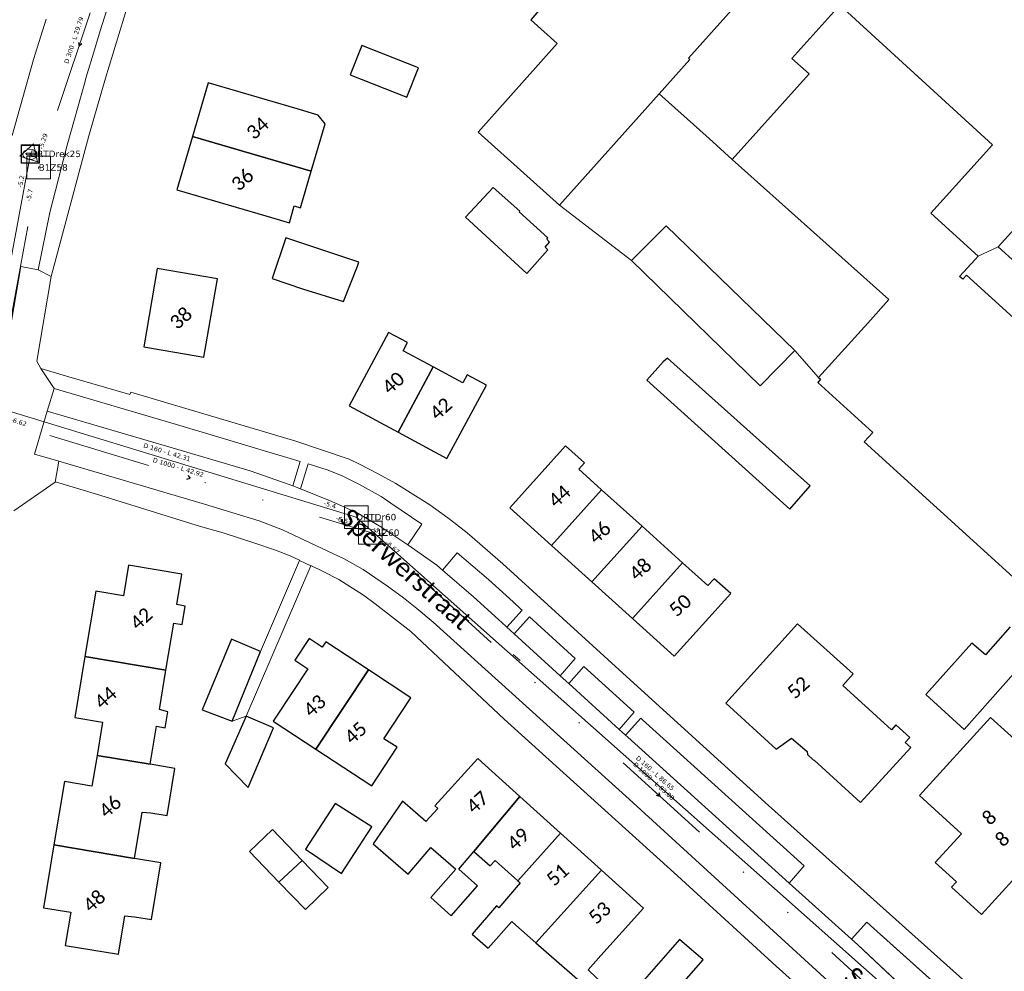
# Model space of a CAD drawing. Header units: metres. Extents: x 113074 to 114313, y 482627 to 483855.
# Tile 43 of 78: x 113595 to 113702, y 483092 to 483195. Entities that reach past the tile are written whole.
import ezdxf
from ezdxf.enums import TextEntityAlignment as Align

# ---------------------------------------------------------------- set-up
doc = ezdxf.new("R2010")
doc.units = ezdxf.units.M
doc.header["$MEASUREMENT"] = 0
doc.linetypes.add('DGN Style 2', pattern=[50.429501, 30.257701, -20.1718])
doc.linetypes.add('DGN Style 6', pattern=[30.473618, 0.016022, -6.408752, 11.215317, -6.408752, 0.016022, -6.408752])
for name, color, linetype, lineweight in [('BGT-Lijnen - BTD Groenvoorziening  gras- en kruidachtigen (v)', 94, 'Continuous', 13), ('BGT-Lijnen - Huisnummer overig (t)', 252, 'Continuous', 13), ('BGT-Lijnen - IMKL   Bijzondere knoop (p)', 252, 'Continuous', 13), ('BGT-Lijnen - ORL Straatnaam (t)', 7, 'Continuous', 13), ('BGT-Lijnen - OTD Open verharding (v)', 7, 'Continuous', 13), ('BGT-Lijnen - PND grondvlak pand (v_mv)', 1, 'Continuous', 13), ('BGT-Lijnen - WGD Rijbaan - Lokale weg (v)', 7, 'Continuous', 13), ('BGT-Lijnen - WGD Rijbaan - Lokale weg verkeersdrempel (v)', 7, 'Continuous', 13), ('BGT-Lijnen - WGD Voetpad (v)', 7, 'Continuous', 13), ('BGT-Lijnen - XXX Brandgang OTD (v)', 7, 'Continuous', 13), ('Riolering - BOBs', 7, 'Continuous', 13), ('Riolering - Drainage', 254, 'Continuous', 13), ('Riolering - Gemengd riool', 7, 'Continuous', 13), ('Riolering - KNOOP_NUMMER', 7, 'Continuous', 13), ('Riolering - KNOOP_RIOOLPUT', 7, 'Continuous', 13), ('Riolering - Leidingtekst', 7, 'Continuous', 13), ('Riolering - Level 63', 7, 'Continuous', 13), ('Riolering - RIO-KNP', 4, 'Continuous', 13), ('Riolering - Stroomrichting', 7, 'Continuous', 13)]:
    doc.layers.add(name, color=color, linetype=linetype, lineweight=lineweight)
doc.styles.add('Style-Calibri', font='calibri.ttf')
doc.styles.add('Style-Verdana', font='verdana.ttf')

# ---------------------------------------------------------------- blocks, each defined once
blk = doc.blocks.new('IMKL Bijzondere knoop')
at = {"layer": 'BGT-Lijnen - IMKL   Bijzondere knoop (p)', "linetype": 'Continuous', "lineweight": 13}
for p, q in [((-39, 8), (39, 8)), ((-39, -9), (39, -9))]:
    blk.add_line(p, q, dxfattribs=at)
blk.add_arc((-40, -1), 8.3, 79.3818, 280.6182, dxfattribs=at)
at = {"layer": 'BGT-Lijnen - IMKL   Bijzondere knoop (p)', "linetype": 'Continuous', "lineweight": 13, "extrusion": (0, 0, -1)}
blk.add_arc((-41, -1), 8.42, 75.8538, 284.1462, dxfattribs=at)
at = {"layer": 'BGT-Lijnen - IMKL   Bijzondere knoop (p)', "linetype": 'Continuous', "lineweight": 13}
blk.add_ellipse((-4, -5), major_axis=(-79.3, -0.2), ratio=0.699465, dxfattribs=at)
for points in [[(-101, 98), (99, 98), (99, -102), (-101, -102)], [(-95, 92), (92, 92), (92, -96), (-95, -96)]]:
    blk.add_3dface(points, dxfattribs=at)
blk = doc.blocks.new('CDE bijzonder')
at = {"layer": 'Riolering - RIO-KNP', "color": 172}
for p, q in [((-1.14, -0.26), (0.34, 1.08)), ((0.34, 1.08), (0.76, -0.88)), ((0.76, -0.88), (-1.14, -0.26))]:
    blk.add_line(p, q, dxfattribs=at)
blk.add_3dface([(-1.14, -0.26), (0.34, 1.08), (0.76, -0.88)], dxfattribs=at)
blk = doc.blocks.new('rioput')
at = {"layer": 'Riolering - Level 63', "linetype": 'Continuous', "lineweight": 13}
blk.add_3dface([(-1.29, 1.24), (1.29, 1.24), (1.29, -1.24), (-1.29, -1.24)], dxfattribs=at)

msp = doc.modelspace()

# ---------------------------------------------------------------- linework, layer by layer
at = {"layer": 'BGT-Lijnen - BTD Groenvoorziening  gras- en kruidachtigen (v)', "linetype": 'DGN Style 2', "lineweight": 13, "flags": 128}
for points in [[(113594.4, 483182.81), (113596.74, 483191.07), (113598.09, 483195.45)], [(113612.25, 483151.42), (113598.96, 483155.33), (113598.21, 483152.87)], [(113598.21, 483152.87), (113598.21, 483152.85), (113611.78, 483148.87)], [(113625.72, 483147.39), (113612.25, 483151.42)], [(113611.78, 483148.87), (113620.27, 483146.36), (113624.52, 483144.91)], [(113624.52, 483144.91), (113624.89, 483144.76), (113625.72, 483147.39)], [(113628.74, 483146.45), (113626.58, 483147.15), (113625.74, 483144.42)], [(113632.15, 483144.91), (113630.27, 483145.85), (113628.74, 483146.45)], [(113635.56, 483142.88), (113634.5, 483143.58), (113632.15, 483144.91)], [(113625.74, 483144.42), (113629.15, 483143.03), (113631.9, 483141.82)], [(113637.41, 483138.35), (113638.92, 483140.6), (113635.56, 483142.88)], [(113631.9, 483141.82), (113634.47, 483140.29), (113637.41, 483138.35)], [(113646.19, 483134.56), (113642.78, 483137.48), (113641.18, 483135.59)], [(113641.18, 483135.59), (113644.54, 483132.7), (113647.25, 483130.23)], [(113649.69, 483131.36), (113648.85, 483132.13), (113646.19, 483134.56)], [(113648.18, 483129.39), (113649.85, 483131.22), (113649.69, 483131.36)], [(113647.25, 483130.23), (113648.06, 483129.49), (113648.18, 483129.39)], [(113650.62, 483130.52), (113648.95, 483128.68), (113653.97, 483124.1)], [(113653.97, 483124.1), (113655.6, 483125.97), (113650.62, 483130.52)], [(113656.52, 483125.13), (113654.89, 483123.26), (113660.36, 483118.28)], [(113660.36, 483118.28), (113662, 483120.14), (113656.52, 483125.13)], [(113662.92, 483119.31), (113662.72, 483119.49), (113661.05, 483117.65)], [(113678.84, 483101.59), (113680.47, 483103.46), (113662.92, 483119.31)], [(113661.05, 483117.65), (113661.3, 483117.43), (113678.84, 483101.59)], [(113688.06, 483096.65), (113687.29, 483097.35), (113685.63, 483095.5)], [(113700.67, 483085.35), (113688.06, 483096.65)], [(113685.63, 483095.5), (113686.33, 483094.87), (113698.61, 483083.36)]]:
    msp.add_lwpolyline(points, dxfattribs=at)
at = {"layer": 'BGT-Lijnen - ORL Straatnaam (t)', "linetype": 'Continuous', "lineweight": 13, "flags": 128}
msp.add_lwpolyline([(113648.85, 483126.43), (113649.6, 483125.76)], dxfattribs=at)
at = {"layer": 'BGT-Lijnen - OTD Open verharding (v)', "linetype": 'Continuous', "lineweight": 13, "flags": 128}
for points in [[(113668.09, 483208.65), (113676.64, 483200.98), (113667.91, 483191.22)], [(113679.15, 483191.19), (113684.34, 483196.98), (113700.96, 483181.79)], [(113667.91, 483191.22), (113668.07, 483191.07), (113664.73, 483187.33)], [(113672.67, 483180.21), (113681.01, 483189.52), (113679.15, 483191.19)], [(113664.73, 483187.33), (113653.9, 483175.23), (113661.73, 483169.22)], [(113664.73, 483187.33), (113670.14, 483182.48), (113672.67, 483180.21)], [(113672.67, 483180.21), (113670.14, 483182.48), (113664.73, 483187.33)], [(113699.39, 483169.72), (113701.57, 483170.71), (113712.36, 483182.59)], [(113700.96, 483181.79), (113694.25, 483174.39), (113699.39, 483169.72)], [(113689.67, 483164.98), (113672.67, 483180.21)], [(113661.73, 483169.22), (113664.19, 483171.7), (113665.48, 483173)], [(113665.48, 483173), (113679.46, 483159.45), (113682.04, 483156.52)], [(113709.23, 483163.76), (113701.57, 483170.71), (113699.39, 483169.72)], [(113699.39, 483169.72), (113699.06, 483169.35), (113697.38, 483167.49)], [(113697.38, 483167.49), (113697.74, 483167.19), (113698.13, 483167.63)], [(113698.13, 483167.63), (113716.59, 483150.88), (113720.1, 483154.74)], [(113682.04, 483156.52), (113687.39, 483162.42), (113689.67, 483164.98)]]:
    msp.add_lwpolyline(points, dxfattribs=at)
at = {"layer": 'BGT-Lijnen - PND grondvlak pand (v_mv)', "linetype": 'Continuous', "lineweight": 25, "flags": 128}
for points in [[(113659.01, 483205.03), (113650.77, 483195.38), (113653.65, 483192.8)], [(113668.07, 483191.07), (113667.91, 483191.22), (113676.64, 483200.98)], [(113700.96, 483181.79), (113684.34, 483196.98), (113679.15, 483191.19)], [(113638.57, 483190.17), (113632.4, 483192.59), (113631.14, 483189.42)], [(113653.65, 483192.8), (113645.04, 483183.17), (113653.9, 483175.23)], [(113653.9, 483175.23), (113664.73, 483187.33), (113668.07, 483191.07)], [(113679.15, 483191.19), (113681.01, 483189.52), (113672.67, 483180.21)], [(113631.14, 483189.42), (113637.31, 483186.98), (113638.57, 483190.17)], [(113625.38, 483185.7), (113615.71, 483188.53), (113614.01, 483182.72)], [(113628.41, 483184.1), (113627.65, 483185.04), (113625.38, 483185.7)], [(113614.01, 483182.72), (113626.91, 483178.95), (113628.41, 483184.1)], [(113626.91, 483178.95), (113614.01, 483182.72), (113612.31, 483176.91)], [(113712.36, 483182.59), (113701.57, 483170.71), (113709.23, 483163.76)], [(113699.39, 483169.72), (113694.25, 483174.39), (113700.96, 483181.79)], [(113672.67, 483180.21), (113689.67, 483164.98), (113687.39, 483162.42)], [(113625.74, 483174.97), (113626.91, 483178.95)], [(113612.31, 483176.91), (113621.98, 483174.09), (113624.54, 483173.34)], [(113649.59, 483174.61), (113646.68, 483177.17), (113643.67, 483173.94)], [(113624.54, 483173.34), (113625.07, 483175.16), (113625.74, 483174.97)], [(113643.67, 483173.94), (113650.35, 483167.82), (113652.63, 483170.38)], [(113652.61, 483171.69), (113649.51, 483174.51), (113649.59, 483174.61)], [(113665.48, 483173), (113664.19, 483171.7)], [(113675.71, 483155.6), (113679.46, 483159.45), (113665.48, 483173)], [(113624.16, 483171.69), (113622.68, 483167.26), (113625.97, 483166.16)], [(113631.93, 483168.62), (113632.07, 483169.04), (113624.16, 483171.69)], [(113652.8, 483171.21), (113652.5, 483171.54), (113652.61, 483171.69)], [(113664.19, 483171.7), (113661.73, 483169.22), (113675.71, 483155.6)], [(113652.63, 483170.38), (113652.34, 483170.67), (113652.8, 483171.21)], [(113697.38, 483167.49), (113699.06, 483169.35), (113699.39, 483169.72)], [(113616.71, 483167.23), (113610.17, 483168.35), (113608.71, 483159.86)], [(113625.97, 483166.16), (113630.41, 483164.78), (113631.93, 483168.62)], [(113697.74, 483167.19), (113697.38, 483167.49)], [(113716.59, 483150.88), (113698.13, 483167.63), (113697.74, 483167.19)], [(113608.71, 483159.86), (113615.24, 483158.73), (113616.71, 483167.23)], [(113687.39, 483162.42), (113682.04, 483156.52), (113682.27, 483156.32)], [(113637.38, 483160.31), (113635.32, 483161.42), (113631.03, 483153.45)], [(113640.16, 483157.69), (113636.91, 483159.43), (113637.38, 483160.31)], [(113631.03, 483153.45), (113636.34, 483150.59), (113640.16, 483157.69)], [(113640.16, 483157.69), (113636.34, 483150.59), (113641.65, 483147.73)], [(113643.87, 483156.81), (113643.4, 483155.94), (113640.16, 483157.69)], [(113665.16, 483158.22), (113663.37, 483156.24), (113678.93, 483142.22)], [(113665.61, 483158.63), (113665.16, 483158.22)], [(113678.93, 483142.22), (113681.12, 483144.73), (113665.61, 483158.63)], [(113641.65, 483147.73), (113645.94, 483155.7), (113643.87, 483156.81)], [(113682.27, 483156.32), (113681.96, 483155.99), (113687.94, 483150.56)], [(113687.94, 483150.56), (113687, 483149.52), (113712.3, 483126.56)], [(113656.62, 483147.24), (113654.55, 483149.1), (113648.48, 483142.37)], [(113658.47, 483144.31), (113655.99, 483146.55), (113656.62, 483147.24)], [(113648.48, 483142.37), (113653.02, 483138.27), (113658.47, 483144.31)], [(113662.87, 483140.35), (113658.47, 483144.31), (113653.02, 483138.27)], [(113653.02, 483138.27), (113657.42, 483134.31), (113662.87, 483140.35)], [(113667.26, 483136.38), (113662.87, 483140.35), (113657.42, 483134.31)], [(113657.42, 483134.31), (113661.81, 483130.34), (113667.26, 483136.38)], [(113667.26, 483136.38), (113661.81, 483130.34), (113666.35, 483126.24)], [(113670.71, 483134.66), (113670.01, 483133.9), (113667.26, 483136.38)], [(113607.04, 483136.12), (113606.49, 483132.8), (113603.51, 483133.3)], [(113612.31, 483131.85), (113612.85, 483135.15), (113607.04, 483136.12)], [(113666.35, 483126.24), (113672.5, 483133.05), (113670.71, 483134.66)], [(113603.51, 483133.3), (113602.32, 483126.19), (113611.12, 483124.72)], [(113612.87, 483129.67), (113613.22, 483131.67), (113612.31, 483131.85)], [(113611.12, 483124.72), (113611.96, 483129.81), (113612.87, 483129.67)], [(113679.76, 483129.76), (113671.95, 483121.12), (113677.43, 483116.12)], [(113684.68, 483123.07), (113685.8, 483124.33), (113679.76, 483129.76)], [(113702.86, 483129.41), (113700.18, 483126.37), (113698.71, 483127.64)], [(113621.41, 483126.73), (113618.23, 483128.08), (113615.05, 483120.42)], [(113628.11, 483127.2), (113626.68, 483128.15), (113625.12, 483125.79)], [(113633.12, 483124.76), (113628.51, 483127.81), (113628.11, 483127.2)], [(113615.05, 483120.42), (113618.3, 483119.17), (113621.41, 483126.73)], [(113698.71, 483127.64), (113693.7, 483122.09), (113697.88, 483118.28)], [(113611.12, 483124.72), (113602.32, 483126.19), (113601.22, 483119.56)], [(113625.12, 483125.79), (113626.53, 483124.86), (113623.05, 483119.61)], [(113611.34, 483120.19), (113610.4, 483120.45), (113611.12, 483124.72)], [(113627.4, 483116.14), (113633.12, 483124.76)], [(113633.12, 483124.76), (113627.4, 483116.14), (113633.51, 483112.14)], [(113634.79, 483117.25), (113637.74, 483121.7), (113633.12, 483124.76)], [(113697.88, 483118.28), (113703.24, 483124.33)], [(113690.46, 483118.78), (113689.97, 483118.23), (113684.68, 483123.07)], [(113610.1, 483118.65), (113611.05, 483118.45), (113611.34, 483120.19)], [(113601.22, 483119.56), (113604.23, 483119.05), (113603.63, 483115.46)], [(113619.84, 483119.71), (113617.55, 483114.54), (113620.06, 483111.97)], [(113620.06, 483111.97), (113622.82, 483118.47), (113619.84, 483119.71)], [(113623.05, 483119.61), (113622.76, 483119.17), (113627.4, 483116.14)], [(113704.5, 483116.16), (113700.74, 483119.58), (113693.01, 483111.11)], [(113603.63, 483115.46), (113609.41, 483114.5), (113610.1, 483118.65)], [(113691.47, 483116.86), (113691.96, 483117.4), (113690.46, 483118.78)], [(113633.51, 483112.14), (113636.23, 483116.34), (113634.79, 483117.25)], [(113677.43, 483116.12), (113679.12, 483117.34), (113680.81, 483115.87)], [(113686.61, 483110.33), (113692.06, 483116.32), (113691.47, 483116.86)], [(113609.41, 483114.5), (113603.63, 483115.46), (113603.07, 483112.13)], [(113649.58, 483110.99), (113645, 483115.12), (113640.35, 483109.97)], [(113680.81, 483115.87), (113680.83, 483115.56), (113681.45, 483114.99)], [(113681.45, 483114.99), (113681.55, 483114.93), (113686.61, 483110.33)], [(113611.25, 483108.92), (113612.1, 483114.05), (113609.41, 483114.5)], [(113603.07, 483112.13), (113600.09, 483112.62), (113598.94, 483105.73)], [(113654.01, 483106.99), (113649.58, 483110.99), (113644.59, 483105.03)], [(113644.59, 483105.03), (113649.58, 483110.99)], [(113693.01, 483111.11), (113697.57, 483106.95), (113694.72, 483103.82)], [(113633.5, 483107.69), (113629.52, 483110.22), (113626.3, 483105.28)], [(113639.38, 483108.29), (113636.82, 483110.48), (113633.64, 483105.85)], [(113640.35, 483109.97), (113640.66, 483109.69), (113639.38, 483108.29)], [(113598.94, 483105.73), (113607.71, 483104.27), (113608.54, 483109.29)], [(113608.54, 483109.29), (113609.48, 483109.22), (113611.25, 483108.92)], [(113622.69, 483107.4), (113620.2, 483105), (113623.4, 483101.68)], [(113623.4, 483101.68), (113625.91, 483104.05), (113622.69, 483107.4)], [(113626.3, 483105.28), (113630.21, 483102.63), (113633.5, 483107.69)], [(113646.9, 483104.05), (113649.36, 483101.84), (113654.01, 483106.99)], [(113658.45, 483102.99), (113654.01, 483106.99), (113649.36, 483101.84)], [(113607.71, 483104.27), (113598.94, 483105.73), (113597.8, 483098.91)], [(113633.64, 483105.85), (113637.46, 483102.55), (113639.92, 483105.45)], [(113639.92, 483105.45), (113642.63, 483103.08), (113639.89, 483100.01)], [(113609.54, 483097.61), (113610.57, 483103.79), (113607.71, 483104.27)], [(113644.98, 483101.3), (113642.95, 483103.11), (113644.59, 483105.03)], [(113644.59, 483105.03), (113646.37, 483103.46), (113646.9, 483104.05)], [(113625.91, 483104.05), (113623.4, 483101.68), (113626.27, 483098.71)], [(113626.27, 483098.71), (113628.75, 483101.1), (113625.91, 483104.05)], [(113694.72, 483103.82), (113697.03, 483101.71), (113696.51, 483101.13)], [(113658.45, 483102.99), (113651.33, 483095.1), (113656.4, 483090.66)], [(113651.33, 483095.1), (113658.45, 483102.99)], [(113663.03, 483098.85), (113658.45, 483102.99)], [(113639.89, 483100.01), (113642.1, 483098.04), (113644.98, 483101.3)], [(113649.36, 483101.84), (113649.62, 483101.61), (113647.28, 483098.89)], [(113696.51, 483101.13), (113699.75, 483098.17), (113703.12, 483101.88)], [(113597.8, 483098.91), (113600.78, 483098.41), (113600.18, 483094.81)], [(113647.28, 483098.89), (113647.03, 483099.11), (113644.39, 483096.04)], [(113656.99, 483092.16), (113658.38, 483093.7), (113663.03, 483098.85)], [(113600.18, 483094.81), (113605.97, 483093.85), (113606.66, 483098.02)], [(113606.66, 483098.02), (113607.7, 483097.92), (113609.54, 483097.61)], [(113644.39, 483096.04), (113646.14, 483094.51), (113648.7, 483097.42)], [(113648.7, 483097.42), (113649.16, 483097.02), (113651.33, 483095.1)], [(113669.5, 483093.23), (113666.95, 483095.47), (113662.62, 483090.52)], [(113662.62, 483090.52), (113665.14, 483088.27), (113669.5, 483093.23)], [(113656.04, 483085.46), (113659.69, 483089.57), (113656.99, 483092.16)]]:
    msp.add_lwpolyline(points, dxfattribs=at)
at = {"layer": 'BGT-Lijnen - WGD Rijbaan - Lokale weg (v)', "linetype": 'Continuous', "lineweight": 13, "flags": 128}
for points in [[(113603.96, 483194.19), (113607.42, 483205.04), (113610.5, 483213.91)], [(113598.09, 483195.45), (113596.74, 483191.07), (113594.4, 483182.81)], [(113602.55, 483189.5), (113603.23, 483191.76), (113603.96, 483194.19)], [(113602.3, 483188.59), (113602.42, 483189.06), (113602.55, 483189.5)], [(113598.5, 483174.46), (113600.39, 483181.77), (113602.3, 483188.59)], [(113595.36, 483168.58), (113597.23, 483168.22), (113598.5, 483174.46)], [(113593.2, 483155.91), (113593.62, 483158.42), (113595.36, 483168.58)], [(113598.21, 483152.85), (113596.83, 483148.2), (113599.49, 483147.41)], [(113620.27, 483146.36), (113611.78, 483148.87), (113598.21, 483152.85)], [(113599.49, 483147.41), (113615.29, 483142.76), (113621.24, 483140.93)], [(113624.89, 483144.76), (113624.52, 483144.91), (113620.27, 483146.36)], [(113629.15, 483143.03), (113625.74, 483144.42), (113624.89, 483144.76)], [(113634.47, 483140.29), (113631.9, 483141.82), (113629.15, 483143.03)], [(113621.24, 483140.93), (113623.79, 483139.96), (113630.49, 483136.83)], [(113640.57, 483136.11), (113637.41, 483138.35), (113634.47, 483140.29)], [(113630.49, 483136.83), (113632.54, 483135.64), (113635.21, 483133.83)], [(113644.54, 483132.7), (113641.18, 483135.59), (113640.57, 483136.11)], [(113635.21, 483133.83), (113636.95, 483132.56), (113638.39, 483131.42)], [(113648.06, 483129.49), (113647.25, 483130.23), (113644.54, 483132.7)], [(113638.39, 483131.42), (113640.15, 483129.92), (113661.45, 483110.71)], [(113648.95, 483128.68), (113648.18, 483129.39), (113648.06, 483129.49)], [(113654.89, 483123.26), (113653.97, 483124.1), (113648.95, 483128.68)], [(113661.05, 483117.65), (113660.36, 483118.28), (113654.89, 483123.26)], [(113678.84, 483101.59), (113661.3, 483117.43), (113661.05, 483117.65)], [(113661.45, 483110.71), (113687.31, 483087.08), (113687.99, 483086.54)], [(113685.63, 483095.5), (113678.84, 483101.59)], [(113698.61, 483083.36), (113686.33, 483094.87), (113685.63, 483095.5)]]:
    msp.add_lwpolyline(points, dxfattribs=at)
at = {"layer": 'BGT-Lijnen - WGD Rijbaan - Lokale weg verkeersdrempel (v)', "linetype": 'Continuous', "lineweight": 13, "flags": 128}
for points in [[(113597.23, 483168.22), (113595.36, 483168.58), (113593.62, 483158.42)], [(113597.09, 483158.29), (113598.66, 483167.49), (113597.23, 483168.22)], [(113598.96, 483155.33), (113597.51, 483157.48), (113597.09, 483158.29)], [(113598.21, 483152.85), (113598.21, 483152.87), (113598.96, 483155.33)], [(113599.49, 483147.41), (113596.83, 483148.2), (113598.21, 483152.85)], [(113594.59, 483142.04), (113599.09, 483145.15), (113599.49, 483147.41)]]:
    msp.add_lwpolyline(points, dxfattribs=at)
at = {"layer": 'BGT-Lijnen - WGD Voetpad (v)', "linetype": 'Continuous', "lineweight": 13, "flags": 128}
for points in [[(113607.42, 483205.04), (113603.96, 483194.19), (113603.23, 483191.76)], [(113602.72, 483182.76), (113604.53, 483189.05), (113607.34, 483198.2)], [(113603.23, 483191.76), (113602.55, 483189.5), (113602.42, 483189.06)], [(113602.42, 483189.06), (113602.3, 483188.59), (113600.39, 483181.77)], [(113597.23, 483168.22), (113598.66, 483167.49), (113602.72, 483182.76)], [(113600.39, 483181.77), (113598.5, 483174.46), (113597.23, 483168.22)], [(113600.31, 483156.67), (113597.51, 483157.48), (113598.96, 483155.33)], [(113607.3, 483154.94), (113607.19, 483154.67), (113600.31, 483156.67)], [(113598.96, 483155.33), (113612.25, 483151.42), (113625.72, 483147.39)], [(113631.02, 483147.63), (113625.24, 483149.59), (113607.3, 483154.94)], [(113599.49, 483147.41), (113599.09, 483145.15), (113599.13, 483145.18)], [(113621.24, 483140.93), (113615.29, 483142.76), (113599.49, 483147.41)], [(113625.72, 483147.39), (113624.89, 483144.76), (113625.74, 483144.42)], [(113625.74, 483144.42), (113626.58, 483147.15), (113628.74, 483146.45)], [(113634.2, 483146.05), (113632.14, 483147.1), (113631.02, 483147.63)], [(113628.74, 483146.45), (113630.27, 483145.85), (113632.15, 483144.91)], [(113639.8, 483142.67), (113636.1, 483145), (113634.2, 483146.05)], [(113599.13, 483145.18), (113604.04, 483143.71), (113614.89, 483140.33)], [(113632.15, 483144.91), (113634.5, 483143.58), (113635.56, 483142.88)], [(113635.56, 483142.88), (113638.92, 483140.6), (113637.41, 483138.35)], [(113642.7, 483140.53), (113641.74, 483141.27), (113639.8, 483142.67)], [(113630.49, 483136.83), (113623.79, 483139.96), (113621.24, 483140.93)], [(113643.86, 483139.64), (113642.7, 483140.53)], [(113614.89, 483140.33), (113617.35, 483139.64), (113620.67, 483138.57)], [(113660.77, 483124.39), (113647.74, 483136.29), (113643.86, 483139.64)], [(113620.67, 483138.57), (113623.04, 483137.74), (113624.61, 483137.15)], [(113637.41, 483138.35), (113640.57, 483136.11), (113641.18, 483135.59)], [(113641.18, 483135.59), (113642.78, 483137.48), (113646.19, 483134.56)], [(113624.61, 483137.15), (113625.65, 483136.66), (113625.64, 483136.65)], [(113625.64, 483136.65), (113626.85, 483136.06), (113626.86, 483136.08)], [(113635.21, 483133.83), (113632.54, 483135.64), (113630.49, 483136.83)], [(113626.86, 483136.08), (113628.14, 483135.49), (113629.91, 483134.57)], [(113629.91, 483134.57), (113632.58, 483132.85), (113633.87, 483131.93)], [(113646.19, 483134.56), (113648.85, 483132.13), (113649.69, 483131.36)], [(113638.39, 483131.42), (113636.95, 483132.56), (113635.21, 483133.83)], [(113633.87, 483131.93), (113637.72, 483128.93), (113647.88, 483119.41)], [(113661.45, 483110.71), (113640.15, 483129.92), (113638.39, 483131.42)], [(113649.69, 483131.36), (113649.85, 483131.22), (113648.18, 483129.39)], [(113648.18, 483129.39), (113648.95, 483128.68), (113650.62, 483130.52)], [(113650.62, 483130.52), (113655.6, 483125.97), (113653.97, 483124.1)], [(113653.97, 483124.1), (113654.89, 483123.26), (113656.52, 483125.13)], [(113656.52, 483125.13), (113662, 483120.14), (113660.36, 483118.28)], [(113702.21, 483087.08), (113676.61, 483110.03), (113660.77, 483124.39)], [(113647.88, 483119.41), (113666.7, 483102.36), (113677.42, 483092.55)], [(113660.36, 483118.28), (113661.05, 483117.65), (113662.72, 483119.49)], [(113662.72, 483119.49), (113662.92, 483119.31), (113680.47, 483103.46)], [(113687.99, 483086.54), (113687.31, 483087.08), (113661.45, 483110.71)], [(113680.47, 483103.46), (113678.84, 483101.59), (113685.63, 483095.5)], [(113685.63, 483095.5), (113687.29, 483097.35), (113688.06, 483096.65)], [(113688.06, 483096.65), (113700.67, 483085.35), (113702.21, 483087.08)], [(113677.42, 483092.55), (113686.17, 483084.72), (113689.08, 483082.11)]]:
    msp.add_lwpolyline(points, dxfattribs=at)
at = {"layer": 'BGT-Lijnen - XXX Brandgang OTD (v)', "linetype": 'Continuous', "lineweight": 13, "flags": 128}
for points in [[(113626.85, 483136.06), (113625.64, 483136.65), (113621.41, 483126.73)], [(113619.84, 483119.71), (113626.85, 483136.06)], [(113621.41, 483126.73), (113618.3, 483119.17), (113619.84, 483119.71)]]:
    msp.add_lwpolyline(points, dxfattribs=at)
at = {"layer": 'Riolering - Drainage', "linetype": 'Continuous', "lineweight": 13, "flags": 128}
for points in [[(113591.33, 483153.68), (113596.38, 483180.82)], [(113591.33, 483153.68), (113631.8, 483141.35)], [(113631.8, 483141.35), (113696.62, 483083.84)]]:
    msp.add_lwpolyline(points, dxfattribs=at)
at = {"layer": 'Riolering - Gemengd riool', "color": 94, "linetype": 'DGN Style 6', "lineweight": 13, "flags": 128}
for points in [[(113597.29, 483179.34), (113606.7, 483207.6)], [(113597.29, 483179.34), (113592.26, 483152.09)], [(113592.26, 483152.09), (113633.34, 483139.66)], [(113633.34, 483139.66), (113694.79, 483083.75)]]:
    msp.add_lwpolyline(points, dxfattribs=at)
at = {"layer": 'Riolering - KNOOP_RIOOLPUT', "color": 7, "linetype": 'Continuous', "lineweight": 13}
for p in [(113596.38, 483180.82), (113597.29, 483179.34), (113631.8, 483141.35), (113633.34, 483139.66)]:
    msp.add_point(p, dxfattribs=at)
at = {"layer": 'Riolering - Stroomrichting', "color": 30, "linetype": 'Continuous', "lineweight": 25, "flags": 128}
for points in [[(113601.6, 483192.91), (113601.68, 483192.52)], [(113601.98, 483192.79), (113601.68, 483192.52)], [(113613.48, 483145.88), (113613.76, 483145.59)], [(113613.37, 483145.49), (113613.76, 483145.59)], [(113664.41, 483111.12), (113664.8, 483111.03)], [(113664.68, 483111.41), (113664.8, 483111.03)]]:
    msp.add_lwpolyline(points, dxfattribs=at)

# ---------------------------------------------------------------- block references
at = {"layer": 'BGT-Lijnen - IMKL   Bijzondere knoop (p)', "linetype": 'Continuous', "lineweight": 13, "xscale": 0.0100096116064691, "yscale": 0.0100096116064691}
msp.add_blockref('IMKL Bijzondere knoop', (113596.38, 483180.82), dxfattribs=at)
at = {"layer": 'Riolering - Level 63', "linetype": 'Continuous', "lineweight": 13}
for p in [(113597.29, 483179.34), (113631.8, 483141.35), (113633.34, 483139.66)]:
    msp.add_blockref('rioput', p, dxfattribs=at)
at = {"layer": 'Riolering - RIO-KNP', "color": 172}
msp.add_blockref('CDE bijzonder', (113596.38, 483180.82), dxfattribs=at)

# ---------------------------------------------------------------- texts
at = {"layer": 'BGT-Lijnen - Huisnummer overig (t)', "linetype": 'Continuous', "lineweight": 13, "style": 'Style-Calibri'}
for s, p in [('34', (113621.07, 483183.61)), ('36', (113619.43, 483178.02)), ('38', (113612.74, 483162.98)), ('40', (113635.82, 483155.94)), ('42', (113640.99, 483153.13)), ('44', (113653.88, 483143.63)), ('46', (113658.24, 483139.68)), ('48', (113662.66, 483135.69)), ('50', (113667.01, 483131.77)), ('42', (113608.43, 483130.32)), ('52', (113679.84, 483122.84)), ('44', (113604.54, 483121.74)), ('43', (113627.27, 483120.86)), ('45', (113631.72, 483117.92)), ('47', (113644.97, 483110.38)), ('46', (113605.04, 483109.91)), ('8', (113700.59, 483108.71)), ('49', (113649.39, 483106.37)), ('8', (113702.01, 483106.37)), ('51', (113653.68, 483102.5)), ('48', (113603.32, 483099.65)), ('53', (113658.25, 483098.36))]:
    msp.add_text(s, height=1.5, rotation=41.85, dxfattribs=at).set_placement(p, align=Align.MIDDLE_CENTER)
at = {"layer": 'BGT-Lijnen - ORL Straatnaam (t)', "color": 7, "linetype": 'Continuous', "lineweight": 13, "style": 'Style-Calibri'}
for rotation, p in [(317.7837, (113637.2, 483135.7)), (317.6741, (113692, 483085.89))]:
    msp.add_text('Sperwerstraat', height=2, rotation=rotation, dxfattribs=at).set_placement(p, align=Align.MIDDLE_CENTER)
at = {"layer": 'Riolering - BOBs', "color": 7, "linetype": 'Continuous', "lineweight": 13, "style": 'Style-Verdana'}
for s, rotation, p in [('-5.29', 71.5786, (113598, 483182.11)), ('-5.2', 79.4569, (113595.61, 483177.78)), ('-5.7', 79.544, (113596.52, 483176.3)), ('-6.62', 343.1732, (113595.04, 483151.46)), ('-5.4', 343.051, (113628.87, 483142.45)), ('-6.63', 343.1732, (113630.38, 483140.76)), ('-5.4', 318.4259, (113634.08, 483139.59)), ('-6.67', 317.6955, (113635.58, 483137.89))]:
    msp.add_text(s, height=0.5, rotation=rotation, dxfattribs=at).set_placement(p, align=Align.CENTER)
at = {"layer": 'Riolering - KNOOP_NUMMER', "color": 7, "linetype": 'Continuous', "lineweight": 13, "style": 'Style-Verdana'}
for s, p in [('DRTDrek25', (113596.38, 483180.82)), ('B1Z58', (113597.29, 483179.34)), ('DRTDr60', (113631.8, 483141.35)), ('B1Z60', (113633.34, 483139.66))]:
    msp.add_text(s, height=0.7, dxfattribs=at).set_placement(p, align=Align.MIDDLE_LEFT)
at = {"layer": 'Riolering - Leidingtekst', "color": 7, "linetype": 'Continuous', "lineweight": 13, "style": 'Style-Verdana'}
for s, rotation, p in [('D 300 - L 29.79', 71.5833, (113601.34, 483193.09)), ('D 160 - L 42.31', 343.0556, (113611.16, 483148.16)), ('D 1000 - L 42.92', 343.1652, (113612.39, 483146.52)), ('D 160 - L 86.65', 318.4197, (113664.12, 483113.34)), ('D 1000 - L 83.08', 317.7027, (113663.97, 483112.47))]:
    msp.add_text(s, height=0.5, rotation=rotation, dxfattribs=at).set_placement(p, align=Align.CENTER)

doc.saveas('drawing.dxf')
